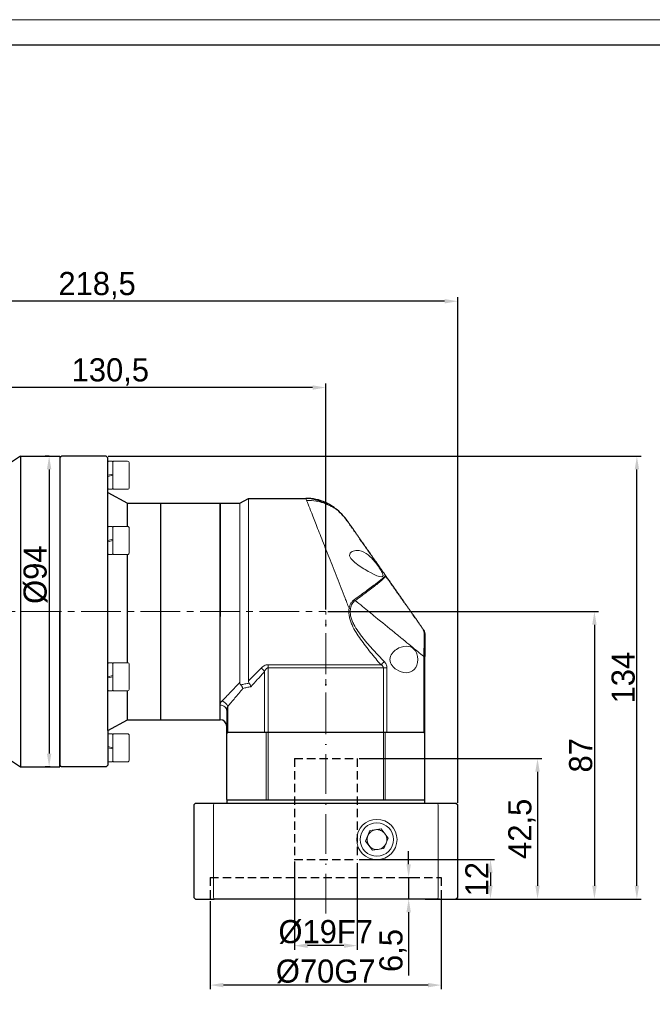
# Model space of a CAD drawing. Header units: millimetres. Extents: x 7380 to 8025, y -922 to -466.
# Tile 5 of 6: x 7683 to 7874, y -764 to -466. Entities that reach past the tile are written whole.
import ezdxf

# ---------------------------------------------------------------- set-up
doc = ezdxf.new("R2010")
doc.units = ezdxf.units.MM
doc.header["$PDSIZE"] = -5
for name, pattern in [('ACAD_ISO10W100', [18, 12, -3, 0, -3]), ('DASHED', [19.05, 12.7, -6.35]), ('点画线', [18, 12, -2, 2, -2])]:
    doc.linetypes.add(name, pattern=pattern)
doc.layers.get('0').update_dxf_attribs({"lineweight": 18})
doc.layers.get('Defpoints').update_dxf_attribs({"lineweight": 18})
for name, color, linetype, lineweight in [('4虚线层', 6, 'DASHED', 35), ('7中心线层', 7, '点画线', 18), ('中心线层', 7, 'ACAD_ISO10W100', 0), ('图框_外框线', 7, 'Continuous', 18), ('尺寸线层', 3, 'Continuous', 18), ('标注线', 7, 'Continuous', 18), ('粗实线', 7, 'Continuous', 40)]:
    doc.layers.add(name, color=color, linetype=linetype, lineweight=lineweight)
doc.styles.add('工程字', font='txt')
doc.dimstyles.new('ISO-25', dxfattribs={"dimtxt": 7, "dimasz": 4, "dimexe": 1.25, "dimexo": 0.625, "dimtad": 1, "dimtxsty": '工程字', "dimcen": 2, "dimdle": 8, "dimadec": 0, "dimazin": 0, "dimtfac": 1, "dimtmove": 0, "dimatfit": 3, "dimfxl": 1, "dimarcsym": 0})

# ---------------------------------------------------------------- blocks, each defined once
blk = doc.blocks.new('*X3')
at = {"layer": 'Defpoints', "color": 0}
for p in [(7708.72, -598.12), (7869.45, -598.12), (7814.7, -732.12)]:
    blk.add_point(p, dxfattribs=at)
at = {"layer": '尺寸线层', "color": 0, "lineweight": -2}
for p, q in [((7709.34, -598.12), (7870.7, -598.12)), ((7869.45, -728.12), (7869.45, -602.12)), ((7815.33, -732.12), (7870.7, -732.12))]:
    blk.add_line(p, q, dxfattribs=at)
at = {"layer": '尺寸线层', "color": 0}
for points in [[(7870.12, -602.12), (7868.78, -602.12), (7869.45, -598.12)], [(7868.78, -728.12), (7870.12, -728.12), (7869.45, -732.12)]]:
    blk.add_solid(points, dxfattribs=at)
at = {"layer": '尺寸线层', "color": 0, "insert": (7865.33, -665.12), "char_height": 7, "attachment_point": 5, "rotation": 90, "style": '工程字'}
blk.add_mtext('\\A1;134', dxfattribs=at)
blk = doc.blocks.new('*X4')
at = {"layer": 'Defpoints', "color": 0}
for p in [(7775.22, -645.12), (7814.7, -732.12), (7856.59, -732.12)]:
    blk.add_point(p, dxfattribs=at)
at = {"layer": '尺寸线层', "color": 0, "lineweight": -2}
for p, q in [((7775.84, -645.12), (7857.84, -645.12)), ((7856.59, -649.12), (7856.59, -728.12)), ((7815.33, -732.12), (7857.84, -732.12))]:
    blk.add_line(p, q, dxfattribs=at)
at = {"layer": '尺寸线层', "color": 0}
for points in [[(7857.25, -649.12), (7855.92, -649.12), (7856.59, -645.12)], [(7855.92, -728.12), (7857.25, -728.12), (7856.59, -732.12)]]:
    blk.add_solid(points, dxfattribs=at)
at = {"layer": '尺寸线层', "color": 0, "insert": (7852.46, -688.62), "char_height": 7, "attachment_point": 5, "rotation": 90, "style": '工程字'}
blk.add_mtext('\\A1;87', dxfattribs=at)
blk = doc.blocks.new('*X5')
at = {"layer": 'Defpoints', "color": 0}
for p in [(7784.72, -689.62), (7814.7, -732.12), (7839.36, -732.12)]:
    blk.add_point(p, dxfattribs=at)
at = {"layer": '尺寸线层', "color": 0, "lineweight": -2}
for p, q in [((7785.34, -689.62), (7840.61, -689.62)), ((7839.36, -693.62), (7839.36, -728.12)), ((7815.33, -732.12), (7840.61, -732.12))]:
    blk.add_line(p, q, dxfattribs=at)
at = {"layer": '尺寸线层', "color": 0}
for points in [[(7840.03, -693.62), (7838.69, -693.62), (7839.36, -689.62)], [(7838.69, -728.12), (7840.03, -728.12), (7839.36, -732.12)]]:
    blk.add_solid(points, dxfattribs=at)
at = {"layer": '尺寸线层', "color": 0, "insert": (7834.65, -710.87), "char_height": 7, "attachment_point": 5, "rotation": 90, "style": '工程字'}
blk.add_mtext('\\A1;42,5', dxfattribs=at)
blk = doc.blocks.new('*X6')
at = {"layer": 'Defpoints', "color": 0}
for p in [(7596.71, -551.21), (7596.71, -635.12), (7815.22, -703.62)]:
    blk.add_point(p, dxfattribs=at)
at = {"layer": '尺寸线层', "color": 0, "lineweight": -2}
for p, q in [((7596.71, -634.49), (7596.71, -549.96)), ((7811.22, -551.21), (7600.71, -551.21)), ((7815.22, -702.99), (7815.22, -549.96))]:
    blk.add_line(p, q, dxfattribs=at)
at = {"layer": '尺寸线层', "color": 0}
for points in [[(7600.71, -550.54), (7600.71, -551.88), (7596.71, -551.21)], [(7811.22, -551.88), (7811.22, -550.54), (7815.22, -551.21)]]:
    blk.add_solid(points, dxfattribs=at)
at = {"layer": '尺寸线层', "color": 0, "insert": (7705.96, -546.5), "char_height": 7, "attachment_point": 5, "style": '工程字'}
blk.add_mtext('\\A1;218,5', dxfattribs=at)
blk = doc.blocks.new('*X10')
at = {"layer": 'Defpoints', "color": 0}
for p in [(7740.22, -732.12), (7810.22, -731.62), (7740.22, -758.17)]:
    blk.add_point(p, dxfattribs=at)
at = {"layer": '尺寸线层', "color": 0, "lineweight": -2}
for p, q in [((7740.22, -732.74), (7740.22, -759.42)), ((7810.22, -732.24), (7810.22, -759.42)), ((7806.22, -758.17), (7744.22, -758.17))]:
    blk.add_line(p, q, dxfattribs=at)
at = {"layer": '尺寸线层', "color": 0}
for points in [[(7744.22, -757.5), (7744.22, -758.84), (7740.22, -758.17)], [(7806.22, -758.84), (7806.22, -757.5), (7810.22, -758.17)]]:
    blk.add_solid(points, dxfattribs=at)
at = {"layer": '尺寸线层', "color": 0, "insert": (7775.2, -754.05), "char_height": 7, "attachment_point": 5, "style": '工程字'}
blk.add_mtext('\\A1;%%C70G7', dxfattribs=at)
blk = doc.blocks.new('*X11')
at = {"layer": 'Defpoints', "color": 0}
for p in [(7765.7, -720.12), (7784.7, -720.62), (7765.7, -746.23)]:
    blk.add_point(p, dxfattribs=at)
at = {"layer": '尺寸线层', "color": 0, "lineweight": -2}
for p, q in [((7765.7, -720.74), (7765.7, -747.48)), ((7784.7, -721.24), (7784.7, -747.48)), ((7780.7, -746.23), (7769.7, -746.23))]:
    blk.add_line(p, q, dxfattribs=at)
at = {"layer": '尺寸线层', "color": 0}
for points in [[(7769.7, -745.56), (7769.7, -746.9), (7765.7, -746.23)], [(7780.7, -746.9), (7780.7, -745.56), (7784.7, -746.23)]]:
    blk.add_solid(points, dxfattribs=at)
at = {"layer": '尺寸线层', "color": 0, "insert": (7775.2, -742.11), "char_height": 7, "attachment_point": 5, "style": '工程字'}
blk.add_mtext('\\A1;%%C19F7', dxfattribs=at)
blk = doc.blocks.new('*X12')
at = {"layer": 'Defpoints', "color": 0}
for p in [(7784.74, -720.12), (7804.74, -732.12), (7825.1, -732.12)]:
    blk.add_point(p, dxfattribs=at)
at = {"layer": '尺寸线层', "color": 0, "lineweight": -2}
for p, q in [((7785.37, -720.12), (7826.35, -720.12)), ((7825.1, -724.12), (7825.1, -728.12)), ((7805.37, -732.12), (7826.35, -732.12))]:
    blk.add_line(p, q, dxfattribs=at)
at = {"layer": '尺寸线层', "color": 0}
for points in [[(7825.77, -724.12), (7824.44, -724.12), (7825.1, -720.12)], [(7824.44, -728.12), (7825.77, -728.12), (7825.1, -732.12)]]:
    blk.add_solid(points, dxfattribs=at)
at = {"layer": '尺寸线层', "color": 0, "insert": (7820.98, -726.12), "char_height": 7, "attachment_point": 5, "rotation": 90, "style": '工程字'}
blk.add_mtext('\\A1;12', dxfattribs=at)
blk = doc.blocks.new('*X13')
at = {"layer": 'Defpoints', "color": 0}
for p in [(7796.98, -725.62), (7800.32, -732.12), (7810.26, -732.12)]:
    blk.add_point(p, dxfattribs=at)
at = {"layer": '尺寸线层', "color": 0, "lineweight": -2}
for p, q in [((7800.32, -721.62), (7800.32, -717.62)), ((7797.6, -725.62), (7801.57, -725.62)), ((7800.32, -725.62), (7800.32, -732.12)), ((7809.64, -732.12), (7799.07, -732.12)), ((7800.32, -736.12), (7800.32, -755.29))]:
    blk.add_line(p, q, dxfattribs=at)
at = {"layer": '尺寸线层', "color": 0}
for points in [[(7799.65, -721.62), (7800.99, -721.62), (7800.32, -725.62)], [(7800.99, -736.12), (7799.65, -736.12), (7800.32, -732.12)]]:
    blk.add_solid(points, dxfattribs=at)
at = {"layer": '尺寸线层', "color": 0, "insert": (7795.61, -747.7), "char_height": 7, "attachment_point": 5, "rotation": 90, "style": '工程字'}
blk.add_mtext('\\A1;6,5', dxfattribs=at)
blk = doc.blocks.new('*X15')
at = {"layer": 'Defpoints', "color": 0}
for p in [(7692.08, -598.12), (7691.44, -692.12), (7692.41, -692.12)]:
    blk.add_point(p, dxfattribs=at)
at = {"layer": '尺寸线层', "color": 0, "lineweight": -2}
for p, q in [((7691.45, -598.12), (7690.19, -598.12)), ((7691.44, -602.12), (7691.44, -688.12)), ((7691.79, -692.12), (7690.19, -692.12))]:
    blk.add_line(p, q, dxfattribs=at)
at = {"layer": '尺寸线层', "color": 0}
for points in [[(7692.1, -602.12), (7690.77, -602.12), (7691.44, -598.12)], [(7690.77, -688.12), (7692.1, -688.12), (7691.44, -692.12)]]:
    blk.add_solid(points, dxfattribs=at)
at = {"layer": '尺寸线层', "color": 0, "insert": (7687.31, -633.96), "char_height": 7, "attachment_point": 5, "rotation": 90, "style": '工程字'}
blk.add_mtext('\\A1;%%C94', dxfattribs=at)
blk = doc.blocks.new('*X29')
at = {"layer": 'Defpoints', "color": 0}
for p in [(7644.72, -577.33), (7644.72, -600.68), (7775.22, -645.12)]:
    blk.add_point(p, dxfattribs=at)
at = {"layer": '尺寸线层', "color": 0, "lineweight": -2}
for p, q in [((7644.72, -600.06), (7644.72, -576.08)), ((7771.22, -577.33), (7648.72, -577.33)), ((7775.22, -644.49), (7775.22, -576.08))]:
    blk.add_line(p, q, dxfattribs=at)
at = {"layer": '尺寸线层', "color": 0}
for points in [[(7648.72, -576.66), (7648.72, -578), (7644.72, -577.33)], [(7771.22, -578), (7771.22, -576.66), (7775.22, -577.33)]]:
    blk.add_solid(points, dxfattribs=at)
at = {"layer": '尺寸线层', "color": 0, "insert": (7709.97, -572.62), "char_height": 7, "attachment_point": 5, "style": '工程字'}
blk.add_mtext('\\A1;130,5', dxfattribs=at)

msp = doc.modelspace()

# ---------------------------------------------------------------- linework, layer by layer
at = {"color": 7, "linetype": 'Continuous', "lineweight": 15}
for p, q in [((7694.7153, -598.1165), (7682.7153, -598.1165)), ((7694.7153, -645.1165), (7682.7153, -645.1165))]:
    msp.add_line(p, q, dxfattribs=at)
for p, q in [((7709.2153, -599.6964), (7709.2153, -607.7964)), ((7709.2201, -599.829), (7709.4201, -599.629)), ((7709.2201, -599.829), (7709.4201, -599.629)), ((7709.2201, -599.829), (7709.2201, -607.929)), ((7709.2201, -599.829), (7709.2201, -607.929)), ((7710.5201, -599.629), (7709.4201, -599.629)), ((7710.5201, -599.629), (7709.4201, -599.629)), ((7710.7201, -599.829), (7710.5201, -599.629)), ((7710.7201, -599.829), (7710.5201, -599.629)), ((7710.7201, -599.829), (7710.9201, -599.629)), ((7710.7201, -599.829), (7710.9201, -599.629)), ((7710.7201, -599.829), (7710.7201, -607.929)), ((7710.7201, -599.829), (7710.7201, -607.929)), ((7710.9201, -599.629), (7715.1201, -599.629)), ((7710.9201, -599.629), (7715.1201, -599.629)), ((7715.7201, -607.529), (7715.7201, -600.229)), ((7715.7201, -607.529), (7715.7201, -600.229)), ((7709.2201, -603.879), (7710.7201, -603.5222)), ((7709.2201, -603.879), (7710.7201, -603.5222)), ((7709.2201, -604.2359), (7710.7201, -603.879)), ((7709.2201, -604.2359), (7710.7201, -603.879)), ((7709.4201, -608.129), (7709.2201, -607.929)), ((7709.4201, -608.129), (7709.2201, -607.929)), ((7710.5201, -608.129), (7709.4201, -608.129)), ((7710.5201, -608.129), (7709.4201, -608.129)), ((7710.5201, -608.129), (7710.7201, -607.929)), ((7710.5201, -608.129), (7710.7201, -607.929)), ((7710.7201, -607.929), (7710.9201, -608.129)), ((7710.7201, -607.929), (7710.9201, -608.129)), ((7710.9201, -608.129), (7715.1201, -608.129)), ((7710.9201, -608.129), (7715.1201, -608.129)), ((7709.2201, -619.5679), (7709.4201, -619.3679)), ((7709.2201, -619.5679), (7709.4201, -619.3679)), ((7709.2201, -619.5679), (7709.2201, -627.6679)), ((7709.2201, -619.5679), (7709.2201, -627.6679)), ((7710.5201, -619.3679), (7709.4201, -619.3679)), ((7710.5201, -619.3679), (7709.4201, -619.3679)), ((7710.7201, -619.5679), (7710.5201, -619.3679)), ((7710.7201, -619.5679), (7710.5201, -619.3679)), ((7710.7201, -619.5679), (7710.9201, -619.3679)), ((7710.7201, -619.5679), (7710.9201, -619.3679)), ((7710.7201, -619.5679), (7710.7201, -627.6679)), ((7710.7201, -619.5679), (7710.7201, -627.6679)), ((7710.9201, -619.3679), (7715.1201, -619.3679)), ((7710.9201, -619.3679), (7715.1201, -619.3679)), ((7715.7201, -627.2679), (7715.7201, -619.9679)), ((7715.7201, -627.2679), (7715.7201, -619.9679)), ((7709.2201, -623.6179), (7710.7201, -623.2611)), ((7709.2201, -623.6179), (7710.7201, -623.2611)), ((7709.2201, -623.9748), (7710.7201, -623.6179)), ((7709.2201, -623.9748), (7710.7201, -623.6179)), ((7709.4201, -627.8679), (7709.2201, -627.6679)), ((7709.4201, -627.8679), (7709.2201, -627.6679)), ((7710.5201, -627.8679), (7709.4201, -627.8679)), ((7710.5201, -627.8679), (7709.4201, -627.8679)), ((7710.5201, -627.8679), (7710.7201, -627.6679)), ((7710.5201, -627.8679), (7710.7201, -627.6679)), ((7710.7201, -627.6679), (7710.9201, -627.8679)), ((7710.7201, -627.6679), (7710.9201, -627.8679)), ((7710.9201, -627.8679), (7715.1201, -627.8679)), ((7710.9201, -627.8679), (7715.1201, -627.8679)), ((7709.2201, -660.8054), (7709.4201, -660.6054)), ((7709.2201, -660.8054), (7709.4201, -660.6054)), ((7709.2201, -660.8054), (7709.2201, -668.9054)), ((7709.2201, -660.8054), (7709.2201, -668.9054)), ((7710.5201, -660.6054), (7709.4201, -660.6054)), ((7710.5201, -660.6054), (7709.4201, -660.6054)), ((7710.7201, -660.8054), (7710.5201, -660.6054)), ((7710.7201, -660.8054), (7710.5201, -660.6054)), ((7710.7201, -660.8054), (7710.9201, -660.6054)), ((7710.7201, -660.8054), (7710.9201, -660.6054)), ((7710.7201, -660.8054), (7710.7201, -668.9054)), ((7710.7201, -660.8054), (7710.7201, -668.9054)), ((7710.9201, -660.6054), (7715.1201, -660.6054)), ((7710.9201, -660.6054), (7715.1201, -660.6054)), ((7715.7201, -668.5054), (7715.7201, -661.2054)), ((7715.7201, -668.5054), (7715.7201, -661.2054)), ((7709.2201, -664.8554), (7710.7201, -664.4986)), ((7709.2201, -664.8554), (7710.7201, -664.4986)), ((7709.2201, -665.2123), (7710.7201, -664.8554)), ((7709.2201, -665.2123), (7710.7201, -664.8554)), ((7709.4201, -669.1054), (7709.2201, -668.9054)), ((7709.4201, -669.1054), (7709.2201, -668.9054)), ((7710.5201, -669.1054), (7709.4201, -669.1054)), ((7710.5201, -669.1054), (7709.4201, -669.1054)), ((7710.5201, -669.1054), (7710.7201, -668.9054)), ((7710.5201, -669.1054), (7710.7201, -668.9054)), ((7710.7201, -668.9054), (7710.9201, -669.1054)), ((7710.7201, -668.9054), (7710.9201, -669.1054)), ((7710.9201, -669.1054), (7715.1201, -669.1054)), ((7710.9201, -669.1054), (7715.1201, -669.1054)), ((7743.2153, -677.8665), (7743.2153, -673.4301)), ((7709.4201, -682.104), (7709.2201, -682.304)), ((7709.4201, -682.104), (7709.2201, -682.304)), ((7709.2201, -690.404), (7709.2201, -682.304)), ((7709.2201, -690.404), (7709.2201, -682.304)), ((7710.5201, -682.104), (7709.4201, -682.104)), ((7710.5201, -682.104), (7709.4201, -682.104)), ((7710.5201, -682.104), (7710.7201, -682.304)), ((7710.5201, -682.104), (7710.7201, -682.304)), ((7710.7201, -682.304), (7710.9201, -682.104)), ((7710.7201, -682.304), (7710.9201, -682.104)), ((7710.7201, -690.404), (7710.7201, -682.304)), ((7710.7201, -690.404), (7710.7201, -682.304)), ((7710.9201, -682.104), (7715.1201, -682.104)), ((7710.9201, -682.104), (7715.1201, -682.104)), ((7709.2153, -690.5366), (7709.2153, -682.4366)), ((7715.7201, -682.704), (7715.7201, -690.004)), ((7715.7201, -682.704), (7715.7201, -690.004)), ((7709.2201, -685.9971), (7710.7201, -686.354)), ((7709.2201, -685.9971), (7710.7201, -686.354)), ((7709.2201, -686.354), (7710.7201, -686.7108)), ((7709.2201, -686.354), (7710.7201, -686.7108)), ((7709.2201, -690.404), (7709.4201, -690.604)), ((7709.2201, -690.404), (7709.4201, -690.604)), ((7710.5201, -690.604), (7709.4201, -690.604)), ((7710.5201, -690.604), (7709.4201, -690.604)), ((7710.7201, -690.404), (7710.5201, -690.604)), ((7710.7201, -690.404), (7710.5201, -690.604)), ((7710.7201, -690.404), (7710.9201, -690.604)), ((7710.7201, -690.404), (7710.9201, -690.604)), ((7710.9201, -690.604), (7715.1201, -690.604)), ((7710.9201, -690.604), (7715.1201, -690.604)), ((7741.2116, -731.6165), (7741.2116, -703.6165)), ((7809.2189, -703.6165), (7809.2189, -731.6165)), ((7788.5875, -711.3674), (7787.2606, -714.5673)), ((7792.0222, -710.9166), (7788.5875, -711.3674)), ((7794.1299, -713.6657), (7792.0222, -710.9166)), ((7787.2606, -714.5673), (7789.3683, -717.3164)), ((7792.803, -716.8656), (7794.1299, -713.6657)), ((7789.3683, -717.3164), (7792.803, -716.8656))]:
    msp.add_line(p, q)
for centre, radius, start, end in [((7715.1201, -600.229), 0.6, 360, 90), ((7715.1201, -607.529), 0.6, 270, 360), ((7715.1201, -619.9679), 0.6, 360, 90), ((7715.1201, -619.9679), 0.6, 360, 90), ((7715.1201, -627.2679), 0.6, 270, 360), ((7715.1201, -627.2679), 0.6, 270, 360), ((7715.1201, -661.2054), 0.6, 0, 90), ((7715.1201, -661.2054), 0.6, 0, 90), ((7715.1201, -668.5054), 0.6, 270, 360), ((7715.1201, -668.5054), 0.6, 270, 360), ((7715.1201, -682.704), 0.6, 360, 90), ((7715.1201, -690.004), 0.6, 270, 360), ((7790.6953, -714.1165), 6.1, 90, 270), ((7790.6953, -714.1165), 5.053, 67.477326, 247.477326), ((7790.6953, -714.1165), 6.1, 270, 90), ((7790.6953, -714.1165), 3, 97.477326, 157.477326), ((7790.6953, -714.1165), 5.053, 247.477326, 67.477326), ((7790.6953, -714.1165), 3, 67.477326, 97.477326), ((7790.6953, -714.1165), 3, 37.477326, 67.477326), ((7790.6953, -714.1165), 3, 157.477326, 217.477326), ((7790.6953, -714.1165), 3, 337.477326, 37.477326), ((7790.6953, -714.1165), 3, 217.477326, 247.477326), ((7790.6953, -714.1165), 3, 247.477326, 277.477326), ((7790.6953, -714.1165), 3, 277.477326, 337.477326)]:
    msp.add_arc(centre, radius, start, end)
for points in [[(7741.2116, -703.6165), (7741.2729, -703.4498), (7741.3343, -703.2831), (7741.3959, -703.1165)], [(7809.0346, -703.1165), (7809.0962, -703.2831), (7809.1577, -703.4498), (7809.2189, -703.6165)], [(7741.3959, -732.1165), (7741.3343, -731.9499), (7741.2729, -731.7832), (7741.2116, -731.6165)], [(7809.2189, -731.6165), (7809.1577, -731.7832), (7809.0962, -731.9499), (7809.0346, -732.1165)]]:
    msp.add_open_spline(points, degree=3)
at = {"layer": '4虚线层', "color": 0, "lineweight": -2, "ltscale": 0.2}
for p, q in [((7765.7153, -689.6165), (7765.7153, -720.1165)), ((7765.7153, -689.6165), (7784.7153, -689.6165)), ((7784.7153, -689.6165), (7784.7153, -720.1165)), ((7765.6953, -720.1165), (7784.6953, -720.1165)), ((7740.2153, -725.6165), (7810.2153, -725.6165)), ((7740.2153, -725.6165), (7740.2153, -732.1165)), ((7810.2153, -725.6165), (7810.2153, -732.1165))]:
    msp.add_line(p, q, dxfattribs=at)
at = {"layer": '7中心线层'}
for p in [(7593.1453, -645.1165), (7775.2153, -681.6165)]:
    msp.add_line(p, (7775.2153, -645.1165), dxfattribs=at)
at = {"layer": '中心线层', "color": 0}
msp.add_line((7775.2153, -736.5204), (7775.2153, -645.1165), dxfattribs=at)
at = {"layer": '图框_外框线', "color": 3}
msp.add_lwpolyline([(7379.9037, -922.0598), (8024.8272, -922.0598), (8024.8272, -466.0067), (7379.9037, -466.0067)], close=True, dxfattribs=at)
at = {"layer": '图框_外框线', "color": 3, "lineweight": 25}
msp.add_lwpolyline([(7418.292, -914.3821), (8017.1495, -914.3821), (8017.1495, -473.6844), (7418.292, -473.6844)], close=True, dxfattribs=at)
at = {"layer": '标注线', "color": 0, "lineweight": 0}
for p, q in [((7749.2153, -612.3665), (7749.2153, -666.4949)), ((7751.8133, -610.8665), (7751.8133, -666.089)), ((7775.1762, -612.1165), (7773.9305, -612.1165)), ((7757.751, -661.2081), (7757.751, -662.1477)), ((7791.9041, -661.2081), (7757.751, -661.2081)), ((7805.2153, -658.719), (7804.9122, -658.719)), ((7804.9122, -658.719), (7804.9122, -674.238)), ((7756.6926, -663.2406), (7756.6926, -681.6165)), ((7757.751, -662.1477), (7792.6795, -662.1477)), ((7757.751, -702.1165), (7757.751, -662.1477)), ((7792.6795, -662.1477), (7792.6795, -702.1165)), ((7793.738, -662.1477), (7792.6795, -662.1477)), ((7793.738, -681.6165), (7793.738, -662.1477)), ((7745.2153, -675.1592), (7745.2153, -681.6165)), ((7745.2153, -679.6165), (7745.2153, -675.3903)), ((7745.5183, -681.6165), (7745.5183, -673.8244)), ((7805.2153, -674.238), (7804.9122, -674.238)), ((7804.9122, -674.238), (7804.9122, -681.6165)), ((7745.5532, -681.6786), (7745.2153, -682.0165)), ((7757.1875, -682.0165), (7757.2988, -681.6165)), ((7757.1875, -702.0165), (7757.1875, -682.0165)), ((7793.1317, -681.6165), (7793.243, -682.0165)), ((7793.243, -682.0165), (7793.243, -702.0165)), ((7804.8153, -681.6165), (7805.2153, -682.0165))]:
    msp.add_line(p, q, dxfattribs=at)
at = {"layer": '标注线', "color": 1, "lineweight": 0}
for p, q in [((7757.1775, -702.0165), (7757.2053, -702.1165)), ((7793.233, -702.0165), (7793.2053, -702.1165))]:
    msp.add_line(p, q, dxfattribs=at)
at = {"layer": '标注线', "color": 0, "lineweight": 0}
for centre, major_axis, ratio, start_param, end_param in [((7783.6442, -641.7794), (-1.1643, 1.6261), 0.21001032, 4.56313699, 4.7614656), ((7782.2722, -644.1877), (-1.9829, 0.261), 0.02855332, 4.49874985, 4.71614694), ((7791.9041, -660.2684), (-1.4808, -1.3444), 0.36661152, 1.24948193, 1.95457341), ((7755.6341, -663.2406), (1.4678, -1.3586), 0.39011079, 1.17191736, 1.91731011), ((7743.8213, -673.8244), (1.4759, -1.3497), 0.73436826, 0.89418027, 2.16216221), ((7743.2153, -675.1592), (2, 0), 0.8645375, 0, 1.57079633)]:
    msp.add_ellipse(centre, major_axis=major_axis, ratio=ratio, start_param=start_param, end_param=end_param, dxfattribs=at)
for points, knots in [([(7769.1814, -610.8665), (7769.1861, -610.8783), (7769.1954, -610.9021), (7769.2687, -611.0883), (7769.3441, -611.2799), (7769.3868, -611.3884)], [0, 0, 0, 0, 0.192176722, 0.384807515, 0.560907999, 0.560907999, 0.560907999, 0.560907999]), ([(7769.3868, -611.3884), (7769.3909, -611.399), (7769.4703, -611.6006), (7769.6699, -612.1076), (7770.2257, -613.5203), (7771.2471, -616.1155), (7772.9409, -620.4195), (7775.0251, -625.7154), (7776.9892, -630.7062), (7778.6244, -634.8612), (7779.8509, -637.9777), (7780.8505, -640.5178), (7781.6556, -642.5631), (7782.0533, -643.5738), (7782.2722, -644.1301)], [0, 0, 0, 0, 0.13181121, 2.4858672, 4.8702183, 9.84071831, 14.98081007, 20.19576259, 25.37330997, 27.91467273, 30.40462322, 32.83150448, 33.88977617, 35.185949, 35.185949, 35.185949, 35.185949]), ([(7769.434, -611.5084), (7770.3956, -611.4849), (7772.1031, -611.6022), (7774.3279, -612.154), (7775.9305, -612.7919), (7777.18, -613.4435), (7778.0121, -613.9157), (7778.4337, -614.2004), (7778.594, -614.3185)], [0, 0, 0, 0, 2.67454875, 4.84527389, 6.4550158, 7.59701495, 8.81062166, 9.74297703, 9.74297703, 9.74297703, 9.74297703]), ([(7770.0578, -610.8921), (7770.5269, -610.9145), (7771.4929, -611.0798), (7772.9633, -611.5465), (7773.943, -611.9359), (7774.338, -612.1027)], [0, 0, 0, 0, 1.9929204, 3.5316589, 4.4677154, 4.4677154, 4.4677154, 4.4677154]), ([(7792.0845, -634.6165), (7791.3623, -634.6165), (7790.1758, -634.0661), (7787.7955, -632.8227), (7786.5477, -632.0871), (7784.7279, -630.8401), (7784.1244, -630.3983), (7783.0382, -629.4021), (7782.5185, -628.803), (7782.3746, -627.6157), (7782.7732, -627.1972), (7783.6573, -626.7157), (7784.1646, -626.6165), (7784.6848, -626.6165)], [0, 0, 0, 0, 3.73259491, 3.73259491, 7.46518983, 7.46518983, 9.33148728, 9.33148728, 11.19778474, 11.19778474, 13.0640822, 13.0640822, 14.93037966, 14.93037966, 14.93037966, 14.93037966]), ([(7784.6848, -626.6165), (7785.5929, -626.6165), (7786.5175, -626.935), (7788.2945, -628.0987), (7789.1574, -628.9569), (7790.7911, -630.9327), (7791.5857, -632.0383), (7792.3875, -633.4696), (7792.5726, -633.8967), (7792.5836, -634.4851), (7792.3986, -634.6165), (7792.0845, -634.6165)], [0, 0, 0, 0, 3.04730079, 3.04730079, 6.09460158, 6.09460158, 9.14190237, 9.14190237, 10.66555276, 10.66555276, 12.18920316, 12.18920316, 12.18920316, 12.18920316]), ([(7793.3748, -634.2666), (7793.3715, -634.2805), (7793.3651, -634.308), (7793.2066, -634.4707), (7792.6485, -634.9597), (7791.3234, -636.0106), (7789.4448, -637.4344), (7787.7881, -638.6647), (7785.9408, -640.014), (7784.5992, -640.9748), (7783.9282, -641.4554)], [0, 0, 0, 0, 0.7549908, 1.48736604, 2.97178513, 5.9351256, 7.42094008, 8.90920276, 10.39576895, 11.88314943, 11.88314943, 11.88314943, 11.88314943]), ([(7784.155, -641.7794), (7784.5997, -641.4581), (7785.4929, -640.8126), (7786.7676, -639.8728), (7788.1691, -638.8223), (7789.6262, -637.703), (7791.4733, -636.2303), (7792.756, -635.1132), (7793.2618, -634.5551), (7793.3905, -634.3462), (7793.3802, -634.2939), (7793.3748, -634.2666)], [0, 0, 0, 0, 0.99132273, 1.99166948, 2.99302421, 4.47822056, 5.98414852, 8.96446909, 10.45739642, 11.17160577, 11.95331262, 11.95331262, 11.95331262, 11.95331262]), ([(7783.9282, -641.4554), (7783.7186, -641.6224), (7783.3017, -641.9547), (7782.8147, -642.6061), (7782.4539, -643.3363), (7782.3327, -643.8657), (7782.2722, -644.1301)], [0, 0, 0, 0, 0.81099417, 1.61341603, 2.42107642, 3.22706012, 3.22706012, 3.22706012, 3.22706012]), ([(7782.6999, -644.1877), (7782.7338, -643.9445), (7782.7877, -643.7074), (7782.9416, -643.2477), (7783.0436, -643.0223), (7783.2911, -642.6078), (7783.4363, -642.4173), (7783.7689, -642.0697), (7783.9557, -641.914), (7784.155, -641.7794)], [0, 0, 0, 0, 0.72533018, 0.72533018, 1.45066035, 1.45066035, 2.17599053, 2.17599053, 2.9013207, 2.9013207, 2.9013207, 2.9013207]), ([(7784.155, -641.7794), (7784.8931, -642.3816), (7786.324, -643.5491), (7788.3693, -645.2181), (7791.6532, -647.8989), (7795.1194, -650.7274), (7798.6014, -653.5685), (7800.9677, -655.5001), (7803.0879, -657.23), (7804.3139, -658.2307), (7804.9122, -658.719)], [0, 0, 0, 0, 2.49169727, 4.83115793, 7.01866017, 13.93580751, 17.35174241, 20.57412322, 23.75734006, 26.792037, 26.792037, 26.792037, 26.792037]), ([(7782.2722, -644.1301), (7782.2393, -644.5584), (7782.1729, -645.4207), (7782.3403, -646.7131), (7782.6802, -647.9644), (7783.3218, -649.5605), (7784.3531, -651.4308), (7785.7624, -653.5341), (7787.2528, -655.5435), (7788.7904, -657.4835), (7790.3468, -659.3768), (7791.3847, -660.5973), (7791.9041, -661.2081)], [0, 0, 0, 0, 1.25335298, 2.52341267, 3.78654455, 5.04456106, 7.56640945, 10.06893686, 12.56662833, 15.06829864, 17.57850328, 20.09350447, 20.09350447, 20.09350447, 20.09350447]), ([(7792.9156, -660.2684), (7792.3652, -659.6939), (7791.2844, -658.5656), (7789.6603, -656.8125), (7788.0611, -655.0247), (7786.4937, -653.1565), (7784.999, -651.1928), (7783.8865, -649.4326), (7783.1757, -647.9125), (7782.7919, -646.7097), (7782.5919, -645.4507), (7782.6639, -644.6086), (7782.6999, -644.1877)], [0, 0, 0, 0, 2.49538352, 4.90030946, 7.34003731, 9.77562126, 12.21526739, 14.67476503, 15.9008816, 17.1325213, 18.36355263, 19.59396172, 19.59396172, 19.59396172, 19.59396172]), ([(7804.9124, -650.8353), (7804.9133, -650.8398), (7804.9326, -650.932), (7804.9649, -651.207), (7804.9965, -651.8711), (7805.0093, -652.8334), (7805.0039, -654.0694), (7804.9832, -655.5133), (7804.9568, -656.8245), (7804.9352, -657.7668), (7804.9239, -658.2412), (7804.9173, -658.5138), (7804.9139, -658.6505), (7804.9122, -658.719)], [0, 0, 0, 0, 0.04029009, 1.16397629, 2.28314198, 3.40501488, 4.52258537, 5.64365885, 6.76690107, 7.32643712, 7.60702226, 7.74771848, 7.88873467, 7.88873467, 7.88873467, 7.88873467]), ([(7799.5925, -663.6165), (7798.6064, -663.6165), (7797.5749, -663.2977), (7796.1414, -662.3639), (7795.6759, -661.9689), (7794.9222, -660.9523), (7794.6393, -660.3043), (7794.6413, -658.9208), (7794.9264, -658.2735), (7795.6785, -657.2622), (7796.1436, -656.8674), (7797.5751, -655.9356), (7798.6077, -655.6165), (7799.5925, -655.6165)], [0, 0, 0, 0, 3.46761319, 3.46761319, 5.20141979, 5.20141979, 6.93522638, 6.93522638, 8.66903298, 8.66903298, 10.40283957, 10.40283957, 13.87045276, 13.87045276, 13.87045276, 13.87045276]), ([(7799.5925, -655.6165), (7800.4826, -655.6165), (7801.3226, -655.8854), (7802.6663, -657.2319), (7803.1276, -658.371), (7803.1301, -660.8511), (7802.6658, -662.0014), (7801.3239, -663.3465), (7800.4831, -663.6165), (7799.5925, -663.6165)], [0, 0, 0, 0, 2.97706328, 2.97706328, 5.95412656, 5.95412656, 8.93118984, 8.93118984, 11.90825312, 11.90825312, 11.90825312, 11.90825312]), ([(7755.6341, -662.2407), (7755.7696, -662.1024), (7755.9136, -661.9714), (7756.2238, -661.7287), (7756.3914, -661.6164), (7756.746, -661.4264), (7756.9353, -661.3474), (7757.3353, -661.2375), (7757.5403, -661.2081), (7757.751, -661.2081)], [0, 0, 0, 0, 0.60461876, 0.60461876, 1.20923753, 1.20923753, 1.81385629, 1.81385629, 2.41847506, 2.41847506, 2.41847506, 2.41847506]), ([(7791.9041, -661.2081), (7792.0822, -661.3185), (7792.3567, -661.4886), (7792.6319, -661.8325), (7792.6646, -662.0487), (7792.6795, -662.1477)], [0, 0, 0, 0, 0.63675152, 0.98146563, 1.27282388, 1.27282388, 1.27282388, 1.27282388]), ([(7792.9156, -660.2684), (7793.1496, -660.5114), (7793.3585, -660.7973), (7793.579, -661.2745), (7793.6382, -661.4443), (7793.7173, -661.7903), (7793.738, -661.967), (7793.738, -662.1477)], [0, 0, 0, 0, 1.05088191, 1.05088191, 1.57632286, 1.57632286, 2.10176381, 2.10176381, 2.10176381, 2.10176381]), ([(7755.6341, -662.2407), (7754.953, -662.933), (7753.6609, -664.2462), (7752.4065, -665.4974), (7751.8133, -666.089)], [0, 0, 0, 0, 2.85881609, 5.42294112, 5.42294112, 5.42294112, 5.42294112]), ([(7752.5714, -667.8779), (7753.2385, -667.135), (7754.5883, -665.6319), (7755.9858, -664.0438), (7756.6926, -663.2406)], [0, 0, 0, 0, 3.0660778, 6.20398243, 6.20398243, 6.20398243, 6.20398243]), ([(7757.751, -662.1477), (7757.6436, -662.1477), (7757.5395, -662.18), (7757.337, -662.2997), (7757.2421, -662.385), (7757.065, -662.5881), (7756.9818, -662.7074), (7756.829, -662.9619), (7756.7585, -663.0981), (7756.6926, -663.2406)], [0, 0, 0, 0, 0.39834398, 0.39834398, 0.79668796, 0.79668796, 1.19503194, 1.19503194, 1.59337592, 1.59337592, 1.59337592, 1.59337592]), ([(7749.2153, -666.4949), (7748.7349, -667.0112), (7747.7745, -668.0434), (7746.3791, -669.515), (7745.0474, -670.9062), (7744.2225, -671.7579), (7743.8213, -672.1721)], [0, 0, 0, 0, 1.95753695, 3.91403674, 5.92631417, 7.83121433, 7.83121433, 7.83121433, 7.83121433]), ([(7749.4765, -667.3023), (7749.4198, -667.2386), (7749.3738, -667.1675), (7749.2895, -666.9966), (7749.2596, -666.8941), (7749.2223, -666.693), (7749.2153, -666.5926), (7749.2153, -666.4949)], [0, 0, 0, 0, 0.221339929, 0.221339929, 0.538550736, 0.538550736, 0.867319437, 0.867319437, 0.867319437, 0.867319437]), ([(7752.0275, -666.8192), (7751.5895, -666.881), (7750.7083, -667.0054), (7749.8887, -667.203), (7749.4764, -667.3023)], [0, 0, 0, 0, 1.29112206, 2.59792763, 2.59792763, 2.59792763, 2.59792763]), ([(7749.4764, -667.3023), (7749.6103, -667.4721), (7749.812, -667.7278), (7750.0076, -668.1153), (7750.0783, -668.3136), (7750.1137, -668.4128)], [0, 0, 0, 0, 0.64027161, 0.96439617, 1.28862832, 1.28862832, 1.28862832, 1.28862832]), ([(7751.8132, -666.0889), (7751.8132, -666.1974), (7751.8225, -666.3097), (7751.8689, -666.5128), (7751.9001, -666.6046), (7751.9699, -666.7361), (7751.9968, -666.7787), (7752.0275, -666.8192)], [0, 0, 0, 0, 0.359314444, 0.359314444, 0.639431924, 0.639431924, 0.774299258, 0.774299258, 0.774299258, 0.774299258]), ([(7752.0275, -666.8192), (7752.0312, -666.8241), (7752.0387, -666.834), (7752.0535, -666.854), (7752.0792, -666.889), (7752.1292, -666.9599), (7752.2248, -667.1052), (7752.3487, -667.3239), (7752.4764, -667.5977), (7752.5398, -667.7846), (7752.5714, -667.8779)], [0, 0, 0, 0, 0.01882649, 0.03764152, 0.07518983, 0.1500009, 0.29881269, 0.59578746, 0.89627737, 1.19601674, 1.19601674, 1.19601674, 1.19601674]), ([(7745.5183, -673.8244), (7745.8672, -673.4202), (7746.5744, -672.6012), (7747.7059, -671.2772), (7748.8865, -669.8843), (7749.702, -668.9065), (7750.1137, -668.4128)], [0, 0, 0, 0, 1.75180356, 3.55026791, 5.30724435, 7.09965747, 7.09965747, 7.09965747, 7.09965747]), ([(7750.1137, -668.4128), (7750.5072, -668.3035), (7751.2941, -668.0849), (7752.1456, -667.9469), (7752.5714, -667.8779)], [0, 0, 0, 0, 1.25860441, 2.51710926, 2.51710926, 2.51710926, 2.51710926]), ([(7743.2153, -673.4301), (7743.2153, -673.2233), (7743.2677, -673.0139), (7743.4702, -672.5915), (7743.6224, -672.3772), (7743.8213, -672.1721)], [0, 0, 0, 0, 0.71431891, 0.71431891, 1.42863782, 1.42863782, 1.42863782, 1.42863782]), ([(7745.4579, -674.8739), (7745.4386, -674.8941), (7745.3998, -674.9347), (7745.3348, -675.0185), (7745.2711, -675.1263), (7745.2334, -675.2362), (7745.2175, -675.3244), (7745.216, -675.3683), (7745.2153, -675.3903)], [0, 0, 0, 0, 0.072958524, 0.146397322, 0.292691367, 0.439032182, 0.51221281, 0.585406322, 0.585406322, 0.585406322, 0.585406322])]:
    msp.add_open_spline(points, degree=3, knots=knots, dxfattribs=at)
msp.add_open_spline([(7745.5183, -673.8244), (7745.3193, -674.2596), (7745.2153, -674.7203), (7745.2153, -675.1592)], degree=3, dxfattribs=at)
at = {"layer": '粗实线', "lineweight": 30}
for p, q in [((7682.7153, -598.1165), (7677.9153, -601.3665)), ((7682.7153, -598.1165), (7682.7153, -645.1165)), ((7682.7153, -598.1166), (7694.7153, -598.1166)), ((7694.7153, -598.1166), (7694.7153, -645.1165)), ((7682.7153, -645.1165), (7682.7153, -692.1165)), ((7694.7153, -692.1164), (7694.7153, -645.1165)), ((7677.9153, -688.8665), (7682.7153, -692.1165)), ((7682.7153, -692.1164), (7694.7153, -692.1164)), ((7682.7153, -692.1165), (7694.7153, -692.1165))]:
    msp.add_line(p, q, dxfattribs=at)
at = {"layer": '粗实线', "linetype": 'Continuous', "lineweight": 30}
for p, q in [((7694.7153, -598.6165), (7695.2153, -598.1165)), ((7708.7153, -598.1165), (7695.2153, -598.1165)), ((7708.7153, -598.1165), (7709.2153, -598.6165)), ((7709.2153, -681.1165), (7709.2153, -598.6165)), ((7709.2153, -609.1165), (7715.2153, -612.3665)), ((7715.2153, -612.3665), (7725.2153, -612.3665)), ((7725.2153, -612.3665), (7743.2153, -612.3665)), ((7743.2153, -612.3664), (7743.2153, -646.6164)), ((7743.2153, -612.3664), (7743.2153, -646.6164)), ((7743.2153, -612.3665), (7749.2153, -612.3665)), ((7743.2153, -673.4301), (7743.2153, -612.3665)), ((7743.2153, -677.8665), (7743.2153, -612.3665)), ((7749.2153, -612.3665), (7751.8133, -610.8665)), ((7751.8133, -610.8665), (7769.1814, -610.8665)), ((7805.2153, -651.8025), (7805.2153, -658.719)), ((7805.2153, -651.8071), (7805.2153, -651.8094)), ((7709.2153, -681.1165), (7715.2153, -677.8665)), ((7715.2153, -677.8665), (7725.2153, -677.8665)), ((7725.2153, -677.8665), (7743.2153, -677.8665)), ((7709.2153, -681.1165), (7709.2153, -691.6165)), ((7694.7153, -691.6165), (7695.2153, -692.1165)), ((7694.7153, -691.6165), (7695.2153, -692.1165)), ((7708.7153, -692.1165), (7695.2153, -692.1165)), ((7708.7153, -692.1165), (7709.2153, -691.6165))]:
    msp.add_line(p, q, dxfattribs=at)
at = {"layer": '粗实线', "color": 0, "linetype": 'Continuous', "lineweight": 30}
msp.add_line((7694.7153, -598.1165), (7694.7153, -692.1165), dxfattribs=at)
msp.add_line((7694.7153, -598.1165), (7694.7153, -692.1165), dxfattribs=at)
at = {"layer": '粗实线', "color": 0, "lineweight": 30}
for p, q in [((7715.2153, -619.3755), (7715.2153, -612.3665)), ((7725.2153, -677.8665), (7725.2153, -612.3665)), ((7715.2153, -660.613), (7715.2153, -627.8603)), ((7805.2153, -674.238), (7805.2153, -658.719)), ((7715.2153, -677.8665), (7715.2153, -669.0978)), ((7805.2153, -681.6165), (7805.2153, -674.238)), ((7745.2153, -679.3664), (7745.2153, -679.3665)), ((7745.2153, -679.8665), (7745.2153, -679.6165)), ((7745.2153, -702.0165), (7745.2153, -679.6165)), ((7745.2153, -681.6165), (7745.5183, -681.6165)), ((7745.5183, -681.6165), (7756.6926, -681.6165)), ((7756.6926, -681.6165), (7757.751, -681.6165)), ((7757.751, -681.6165), (7792.6795, -681.6165)), ((7792.6795, -681.6165), (7793.738, -681.6165)), ((7793.738, -681.6165), (7804.9122, -681.6165)), ((7805.2153, -681.6165), (7804.9122, -681.6165)), ((7805.2153, -702.0165), (7805.2153, -679.6165)), ((7735.7153, -703.1165), (7741.3959, -703.1165)), ((7741.3959, -703.1165), (7809.0346, -703.1165)), ((7745.2053, -702.0165), (7745.3053, -702.1165)), ((7745.2153, -702.1165), (7805.2153, -702.1165)), ((7745.2153, -702.1165), (7745.2153, -703.1165)), ((7745.2253, -702.1165), (7757.1775, -702.1165)), ((7745.2253, -702.1165), (7757.1775, -702.1165)), ((7793.2093, -702.1165), (7805.1815, -702.1165)), ((7793.2093, -702.1165), (7805.1815, -702.1165)), ((7805.2053, -702.0165), (7805.1053, -702.1165)), ((7805.2153, -703.1165), (7805.2153, -702.1165)), ((7809.0346, -703.1165), (7814.7153, -703.1165)), ((7735.2153, -703.6165), (7735.2153, -731.6165)), ((7815.2153, -731.6165), (7815.2153, -703.6165)), ((7735.7153, -732.1165), (7741.3959, -732.1165)), ((7809.0346, -732.1165), (7741.3959, -732.1165)), ((7809.0346, -732.1165), (7814.7153, -732.1165))]:
    msp.add_line(p, q, dxfattribs=at)
at = {"layer": '粗实线', "linetype": 'Continuous', "lineweight": 30}
for centre, radius, start, end in [((7769.1814, -625.8665), 15, 66.443536, 90), ((7803.2153, -651.8071), 2, 356.799875, 36.514753)]:
    msp.add_arc(centre, radius, start, end, dxfattribs=at)
at = {"layer": '粗实线', "color": 0, "lineweight": 30}
msp.add_arc((7743.2153, -679.8665), 2, 0, 90, dxfattribs=at)
at = {"layer": '粗实线', "linetype": 'Continuous', "lineweight": 30}
msp.add_open_spline([(7781.7207, -617.6229), (7780.7702, -616.2654), (7779.484, -614.9805), (7777.5713, -613.5061), (7776.9277, -613.0805), (7775.7578, -612.3964), (7775.1783, -612.1174), (7775.1739, -612.1161)], degree=3, knots=[0, 0, 0, 0, 4.31883137, 4.31883137, 6.47824706, 6.47824706, 8.63766275, 8.63766275, 8.63766275, 8.63766275], dxfattribs=at)
for points, weights in [([(7793.3748, -634.2666), (7787.3445, -625.6544), (7782.8895, -619.2921), (7781.7207, -617.6229)], [1, 0.871991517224, 0.871991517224, 1]), ([(7804.8536, -650.66), (7802.2987, -647.0112), (7798.2854, -641.2796), (7793.3748, -634.2666)], [1, 0.953396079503, 0.953396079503, 1])]:
    msp.add_rational_spline(points, weights, degree=3, dxfattribs=at)
for points, degree in [([(7804.8536, -650.66), (7804.874, -650.7056), (7804.8945, -650.7512), (7804.9125, -650.8359)], 3), ([(7804.9128, -650.8356), (7805.1227, -651.2057)], 1)]:
    msp.add_open_spline(points, degree=degree, dxfattribs=at)
at = {"layer": '粗实线', "color": 0, "lineweight": 30}
for points in [[(7735.7153, -703.1165), (7735.5486, -703.2831), (7735.382, -703.4498), (7735.2153, -703.6165)], [(7815.2153, -703.6165), (7815.0486, -703.4498), (7814.8819, -703.2831), (7814.7153, -703.1165)], [(7735.2153, -731.6165), (7735.382, -731.7832), (7735.5486, -731.9499), (7735.7153, -732.1165)], [(7814.7153, -732.1165), (7814.8819, -731.9499), (7815.0486, -731.7832), (7815.2153, -731.6165)]]:
    msp.add_open_spline(points, degree=3, dxfattribs=at)

# ---------------------------------------------------------------- dimensions: what is measured, and where the dimension line sits
at = {"layer": '尺寸线层'}
dim = msp.add_linear_dim(base=(7596.7109, -551.2112), p1=(7815.2153, -703.6165), p2=(7596.7109, -635.1165), dimstyle='ISO-25', override={"dimsah": 1, "dimtolj": 1, "dimtzin": 8}, dxfattribs=at)
dim.commit()
dim.dimension.update_dxf_attribs({"geometry": '*X6', "text_midpoint": (7705.9631, -551.2112), "dimtype": 160})
dim = msp.add_linear_dim(base=(7644.7153, -577.3305), p1=(7775.2153, -645.1165), p2=(7644.7153, -600.6807), dimstyle='ISO-25', override={"dimsah": 1, "dimtolj": 1, "dimtzin": 8}, dxfattribs=at)
dim.commit()
dim.dimension.update_dxf_attribs({"geometry": '*X29', "text_midpoint": (7709.9653, -572.6189)})
dim = msp.add_linear_dim(base=(7691.4363, -692.1164), p1=(7692.0757, -598.1166), p2=(7692.4142, -692.1164), angle=90, text='%%C<>', dimstyle='ISO-25', override={"dimsah": 1, "dimtolj": 1}, dxfattribs=at)
dim.commit()
dim.dimension.update_dxf_attribs({"geometry": '*X15', "text_midpoint": (7691.4363, -633.9554), "dimtype": 160})
for base, p1, p2, angle, picture, middle in [((7869.4505, -598.1165), (7814.7015, -732.1165), (7708.7153, -598.1165), 90, '*X3', (7869.4505, -665.1165)), ((7856.5855, -732.1165), (7775.2153, -645.1165), (7814.7015, -732.1165), 90, '*X4', (7856.5855, -688.6165)), ((7839.3586, -732.1165), (7784.7153, -689.6165), (7814.7015, -732.1165), 270, '*X5', (7839.3586, -710.8665)), ((7800.3198, -732.1165), (7796.9759, -725.6165), (7810.2627, -732.1165), 270, '*X13', (7800.3198, -747.7024)), ((7825.1028, -732.1165), (7784.7427, -720.1165), (7804.7427, -732.1165), 270, '*X12', (7825.1028, -726.1165))]:
    dim = msp.add_linear_dim(base=base, p1=p1, p2=p2, angle=angle, dimstyle='ISO-25', override={"dimsah": 1, "dimtolj": 1, "dimtzin": 8}, dxfattribs=at)
    dim.commit()
    dim.dimension.update_dxf_attribs({"geometry": picture, "text_midpoint": middle, "dimtype": 160})
for base, p1, p2, text, picture, middle in [((7765.6953, -746.2307), (7784.6953, -720.6165), (7765.6953, -720.1165), '%%C<>F7', '*X11', (7775.1953, -746.2307)), ((7740.2153, -758.1701), (7810.2153, -731.6165), (7740.2153, -732.1165), '%%C<>G7', '*X10', (7775.1953, -758.1701))]:
    dim = msp.add_linear_dim(base=base, p1=p1, p2=p2, text=text, dimstyle='ISO-25', override={"dimsah": 1, "dimtolj": 1}, dxfattribs=at)
    dim.commit()
    dim.dimension.update_dxf_attribs({"geometry": picture, "text_midpoint": middle, "dimtype": 160})

doc.saveas('drawing.dxf')
